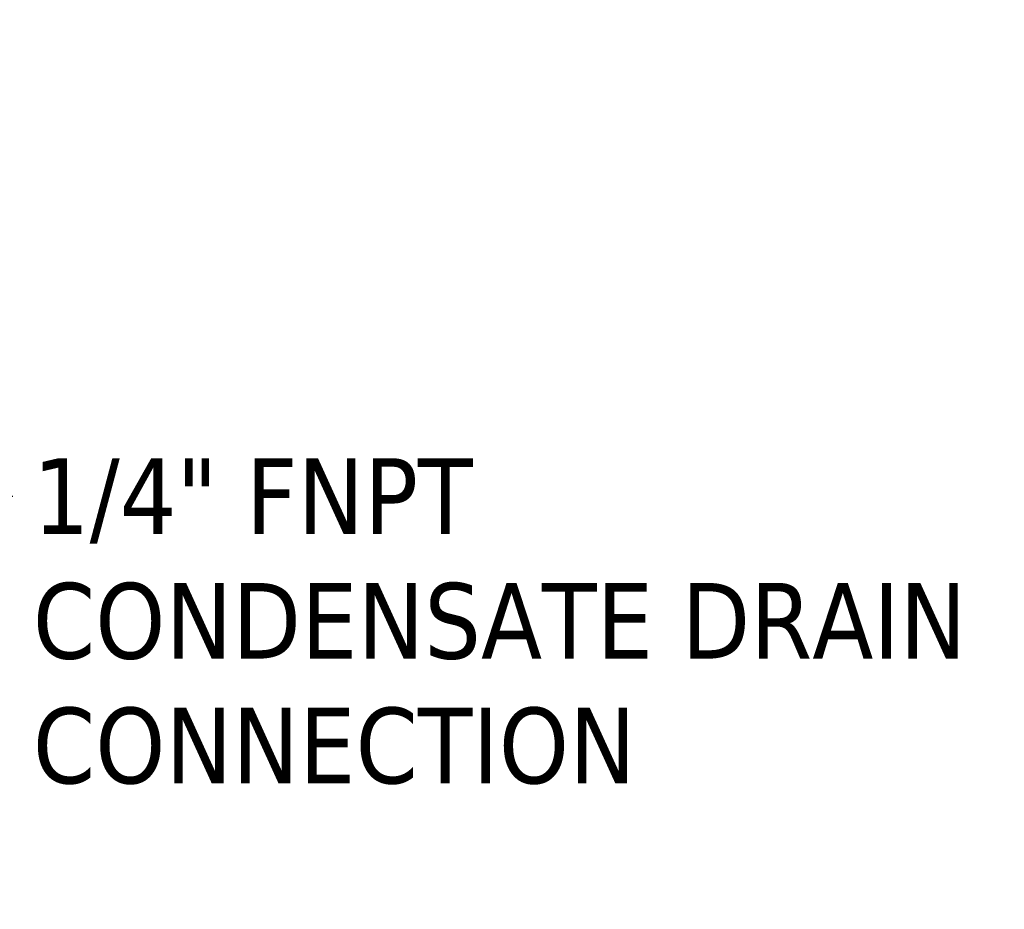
# Model space of a CAD drawing. Header units: inches. Extents: x 0 to 136, y 2 to 86.
# Tile 8 of 27: x 50.08 to 56.33, y 30.99 to 36.63. Entities that reach past the tile are written whole.
import ezdxf

# ---------------------------------------------------------------- set-up
doc = ezdxf.new("R2010")
doc.units = ezdxf.units.IN
doc.header["$LTSCALE"] = 4
doc.header["$MEASUREMENT"] = 0
doc.layers.add('Symbol (ANSI)', color=7, linetype='Continuous', lineweight=25)
doc.styles.add('Note Text (ANSI)', font='tahoma.ttf')
doc.dimstyles.new('Default (ANSI)$7', dxfattribs={"dimscale": 4, "dimtxt": 0.12, "dimasz": 0.098425, "dimexe": 0.125, "dimexo": 0.0625, "dimgap": 0.031496, "dimtad": 0, "dimtih": 1, "dimtoh": 1, "dimrnd": 1e-08, "dimzin": 4, "dimdsep": 46, "dimtxsty": 'Note Text (ANSI)', "dimcen": 0.09, "dimdle": 0.393701, "dimclrd": 256, "dimclre": 256, "dimclrt": 256, "dimadec": 0, "dimazin": 1, "dimtfac": 1, "dimtofl": 0, "dimtmove": 0, "dimatfit": 3, "dimfxl": 1, "dimtolj": 1, "dimtzin": 4, "dimlwd": -1, "dimlwe": -1, "dimarcsym": 0})

msp = doc.modelspace()

# ---------------------------------------------------------------- texts
at = {"layer": 'Symbol (ANSI)', "insert": (50.1662, 33.8503), "char_height": 0.48, "width": 6.22872, "attachment_point": 1, "line_spacing_factor": 0.987884, "style": 'Note Text (ANSI)'}
msp.add_mtext('\\fTahoma|b0|i0;1/4" FNPT\\P\\fTahoma|b0|i0;CONDENSATE DRAIN\\P\\fTahoma|b0|i0;CONNECTION', dxfattribs=at)

# ---------------------------------------------------------------- leaders
at = {"layer": 'Symbol (ANSI)', "annotation_type": 0, "has_hookline": 1, "hookline_direction": 0, "text_width": 6.1594}
msp.add_leader([(47.1576, 36.6314), (49.6465, 33.6103), (50.0402, 33.6103)], dimstyle='Default (ANSI)$7', override={"dimtad": 0}, dxfattribs=at)

doc.saveas('drawing.dxf')
